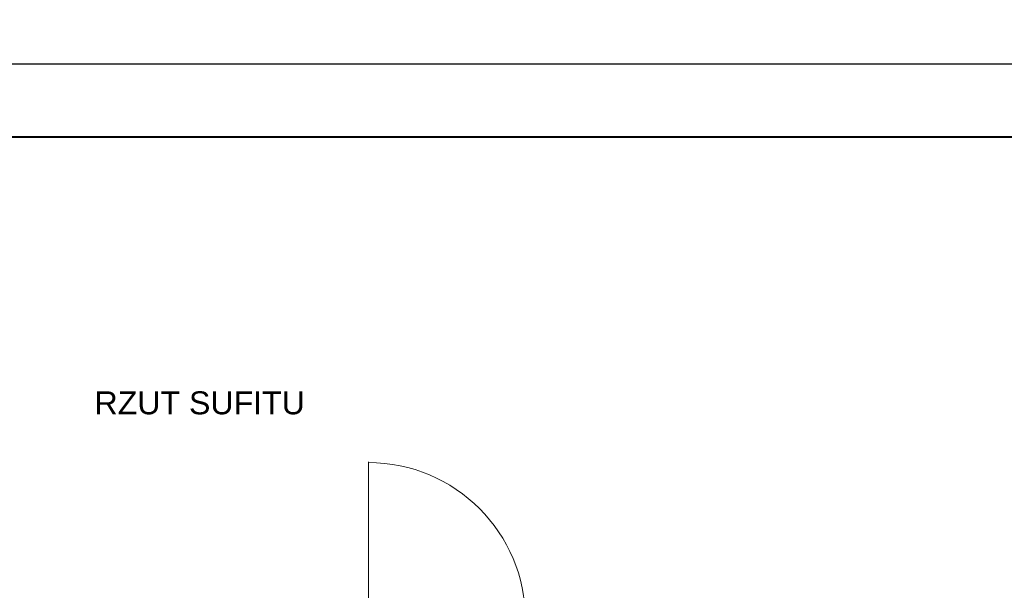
# Model space of a CAD drawing. Header units: centimetres. Extents: x -15121 to 30567, y -60641 to 0.
# Tile 108 of 256: x 4747 to 5292, y -24701 to -24384. Entities that reach past the tile are written whole.
import ezdxf
from ezdxf.enums import TextEntityAlignment as Align

# ---------------------------------------------------------------- set-up
doc = ezdxf.new("R2010")
doc.units = ezdxf.units.CM
doc.header["$LTSCALE"] = 60
doc.layers.add('A Obramowanie', color=7, linetype='Continuous', lineweight=15, plot=False)
for name, color, linetype, lineweight in [('A Ramka', 5, 'Continuous', 40), ('A tabelka ogólna 25', 7, 'Continuous', 20), ('opisy', 1, 'Continuous', 15)]:
    doc.layers.add(name, color=color, linetype=linetype, lineweight=lineweight)
doc.layers.add('AIKA widokowe', color=7, linetype='Continuous')
doc.styles.add('Annotative', font='arial.ttf')

msp = doc.modelspace()

# ---------------------------------------------------------------- linework, layer by layer
at = {"layer": 'A Obramowanie', "transparency": 33554610}
msp.add_lwpolyline([(5922.788, -25975.0194), (3689.6487, -25975.0194), (3689.6487, -24408.9094), (5922.788, -24408.9094)], close=True, dxfattribs=at)
at = {"layer": 'A Ramka', "transparency": 33554610}
msp.add_lwpolyline([(5885.193, -24449.4644), (3727.2437, -24449.4644), (3727.2437, -25934.4644), (5885.193, -25934.4644)], close=True, dxfattribs=at)
at = {"layer": 'AIKA widokowe', "color": 2}
msp.add_lwpolyline([(3689.6487, -23816.6307), (17422.067, -23816.6307), (17422.067, -24408.9094), (3689.6487, -24408.9094)], close=True, dxfattribs=at)
at = {"layer": 'opisy', "color": 0, "extrusion": (0, 0, -1)}
msp.add_line((4940.0491, -24716.7293), (4940.0491, -24629.2943), dxfattribs=at)
at = {"layer": 'opisy', "color": 1, "extrusion": (0, 0, -1)}
msp.add_arc((-4940.0491, -24716.7293), 87, 90, 180, dxfattribs=at)

# ---------------------------------------------------------------- texts
at = {"layer": 'A tabelka ogólna 25', "transparency": 33554610, "style": 'Annotative'}
msp.add_text('RZUT SUFITU', height=12.727273, dxfattribs=at).set_placement((4846.5876, -24590.2597), align=Align.TOP_CENTER)

doc.saveas('drawing.dxf')
